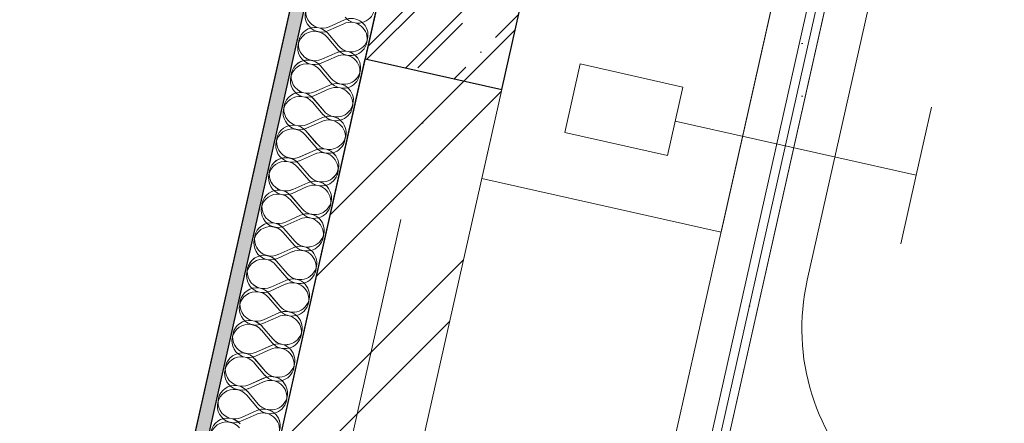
# Model space of a CAD drawing. Header units: millimetres. Extents: x -7145531 to -6681560, y 6117368 to 6219355.
# Tile 38 of 144: x -6935932 to -6934527, y 6136061 to 6136637. Entities that reach past the tile are written whole.
import ezdxf
from ezdxf.enums import TextEntityAlignment as Align

# ---------------------------------------------------------------- set-up
doc = ezdxf.new("R2010")
doc.units = ezdxf.units.MM
doc.header["$MEASUREMENT"] = 0
doc.linetypes.add('Штрихпунктирная', pattern=[670.277762, 352.777767, -176.388884, 0, -141.111112])
for name, color, linetype in [('S - квартира_помещение.АР', 7, 'Continuous'), ('S - МОП.АР', 7, 'Continuous'), ('АР-Мебель_Сантехника.АР', 7, 'Continuous'), ('АР-Стены_внешние_.АР', 7, 'Continuous'), ('АР-Стены_Перегородки_межквартирные_200.АР', 7, 'Continuous'), ('АР-Стены_Перегородки_шахты_.АР', 7, 'Continuous'), ('АР-Чертеж-Оси_Осевые размеры.АР', 7, 'Continuous'), ('АР-Чертеж-Размеры.АР', 7, 'Continuous')]:
    doc.layers.add(name, color=color, linetype=linetype)
for name, color, linetype, lineweight in [('АР-Мебель_Сантехника.АР_Ном._пера__101', 252, 'Continuous', 0), ('АР-Стены_внешние_.АР_Ном._пера__1', 7, 'Continuous', 0), ('АР-Стены_Перегородки_межквартирные_200.АР_Ном._пера__1', 7, 'Continuous', 15), ('АР-Стены_Перегородки_шахты_.АР_Ном._пера__1', 7, 'Continuous', 15), ('АР-Чертеж-Оси_Осевые размеры.АР_Ном._пера__120', 7, 'Continuous', 0), ('ИОС-Шахты и отверстия.АР_Ном._пера__1', 7, 'Continuous', 0)]:
    doc.layers.add(name, color=color, linetype=linetype, lineweight=lineweight)
doc.styles.add('РЎР“Р•РќР•Р\xa0Р\x98Р\xa0_РЎРўР\x98Р›Р¬_3', font='GOTHIC.TTF')
doc.dimstyles.new('СГЕНЕРИР_СТИЛЬ__1', dxfattribs={"dimtxt": 150, "dimasz": 237.5, "dimexe": 0.18, "dimexo": 0.0625, "dimgap": 0, "dimtad": 1, "dimdec": 0, "dimzin": 0, "dimdsep": 46, "dimtxsty": 'РЎР“Р•РќР•Р\xa0Р\x98Р\xa0_РЎРўР\x98Р›Р¬_3', "dimblk": 'ARROWHEAD_6', "dimblk1": 'ARROWHEAD_6', "dimblk2": 'ARROWHEAD_6', "dimcen": 0.09, "dimse1": 1, "dimse2": 1, "dimclrd": 7, "dimclre": 7, "dimclrt": 7, "dimazin": 0, "dimtfac": 1, "dimtdec": 4, "dimtmove": 0, "dimatfit": 3, "dimfxl": 1, "dimtolj": 1, "dimtzin": 0, "dimarcsym": 0})
pattern_1 = [(0, (-6566190.34, 6562677.795), (0, 75), [0, -75])]
pattern_2 = [(45, (-6338440.43, 6562625.56), (-111.369318, 111.369318), [0, -105, 0, -157.5]), (110, (-6338090.43, 6562625.56), (148.001588, 53.868173), [0, -77, 0, -133])]

# ---------------------------------------------------------------- blocks, each defined once
blk = doc.blocks.new('Ванна 23[41]_8', base_point=(-7161572.4, 6137906.4))
at = {"layer": 'АР-Мебель_Сантехника.АР_Ном._пера__101', "color": 252, "linetype": 'Continuous', "lineweight": 0, "flags": 128}
blk.add_lwpolyline([(-7162304.2, 6138070.8), (-7162698.6, 6136314.5), (-7161966.9, 6136150.2), (-7161572.4, 6137906.4)], close=True, dxfattribs=at)
blk.add_lwpolyline([(-7161677, 6137714.7, 0.414214), (-7161790.5, 6137893.9), (-7162112.4, 6137966.2, 0.414214), (-7162291.7, 6137852.7), (-7162557.9, 6136667.3, 1), (-7161943.2, 6136529.2)], format="xyb", close=True, dxfattribs=at)
blk = doc.blocks.new('Стена_92_8', base_point=(-7162336.6, 6138154.9))
at = {"layer": 'АР-Стены_Перегородки_шахты_.АР', "linetype": 'Continuous', "lineweight": 0, "true_color": 0x000000}
h = blk.add_hatch(dxfattribs=at)
h.set_pattern_fill('ШТУКАТУРКА__ГИПС_03_0008', color=18, style=0, pattern_type=2)
h.set_pattern_definition(pattern_1)
h.paths.add_polyline_path([(-7162325.9, 6138088.5), (-7162723.8, 6136316.8), (-7162711.3, 6136315.7), (-7162313.7, 6138085.7)])
h = blk.add_hatch(dxfattribs=at)
h.set_pattern_fill('ШТУКАТУРКА__ГИПС_03_0008', color=18, style=0, pattern_type=2)
h.set_pattern_definition(pattern_1)
h.paths.add_polyline_path([(-7162316.5, 6138073.5), (-7162711.3, 6136315.7), (-7162698.7, 6136314.5), (-7162304.3, 6138070.8)])
at = {"layer": 'АР-Стены_Перегородки_шахты_.АР_Ном._пера__1', "color": 7, "linetype": 'Continuous', "lineweight": 0}
for p, q in [((-7162723.8, 6136316.8), (-7162323.2, 6138100.7)), ((-7162711.3, 6136315.7), (-7162313.7, 6138085.7))]:
    blk.add_line(p, q, dxfattribs=at)
at = {"layer": 'АР-Стены_Перегородки_шахты_.АР_Ном._пера__1', "color": 7, "linetype": 'Continuous', "lineweight": 0, "flags": 128}
for points in [[(-7162361, 6138160.4), (-7162774.1, 6136321.2)], [(-7162698.7, 6136314.5), (-7162304.3, 6138070.8)]]:
    blk.add_lwpolyline(points, dxfattribs=at)
blk = doc.blocks.new('Стена_152_8', base_point=(-7163091.4, 6136961.4))
at = {"layer": 'АР-Стены_внешние_.АР', "linetype": 'Continuous', "lineweight": 0, "true_color": 0x000000}
h = blk.add_hatch(dxfattribs=at)
h.set_pattern_fill('БЛОКИ_БЕТОННЫЕ_ЭФФЕКТИВН_71', color=18, style=0, pattern_type=2)
h.set_pattern_definition([(45, (-6566190.34, 6562677.8), (-127.279217, 127.279217), [])])
h.paths.add_polyline_path([(-7163189, 6136983.4), (-7163310.6, 6136441.7), (-7163115.5, 6136397.9), (-7162993.8, 6136939.5)])
at = {"layer": 'АР-Стены_внешние_.АР_Ном._пера__1', "color": 7, "linetype": 'Continuous', "lineweight": 15, "flags": 128}
for points in [[(-7163189, 6136983.4), (-7163310.6, 6136441.7)], [(-7162993.8, 6136939.5), (-7163189, 6136983.4)], [(-7163115.5, 6136397.9), (-7162993.8, 6136939.5)]]:
    blk.add_lwpolyline(points, dxfattribs=at)
blk = doc.blocks.new('*X424', base_point=(-6566190.3, 6562677.8))
at = {"layer": 'АР-Стены_внешние_.АР_Ном._пера__1', "color": 7, "linetype": 'Continuous', "lineweight": 0}
for p, q in [((-7163240, 6137029), (-7163218.3, 6137038.7)), ((-7163242.1, 6137019.7), (-7163226.6, 6137001.6)), ((-7163250.5, 6136982.5), (-7163228.7, 6136992.3)), ((-7163252.5, 6136973.2), (-7163237.1, 6136955.1)), ((-7163260.9, 6136936), (-7163239.2, 6136945.8)), ((-7163263, 6136926.8), (-7163247.5, 6136908.6)), ((-7163271.3, 6136889.6), (-7163249.6, 6136899.4)), ((-7163273.4, 6136880.3), (-7163258, 6136862.2)), ((-7163281.8, 6136843.1), (-7163260, 6136852.9)), ((-7163283.8, 6136833.8), (-7163268.4, 6136815.7)), ((-7163292.2, 6136796.7), (-7163270.5, 6136806.4)), ((-7163294.3, 6136787.4), (-7163278.8, 6136769.3)), ((-7163302.6, 6136750.2), (-7163280.9, 6136760)), ((-7163304.7, 6136740.9), (-7163289.3, 6136722.8)), ((-7163313.1, 6136703.7), (-7163291.3, 6136713.5)), ((-7163315.1, 6136694.4), (-7163299.7, 6136676.3)), ((-7163323.5, 6136657.3), (-7163301.8, 6136667)), ((-7163325.6, 6136648), (-7163310.1, 6136629.9)), ((-7163333.9, 6136610.8), (-7163312.2, 6136620.6)), ((-7163336, 6136601.5), (-7163320.6, 6136583.4)), ((-7163344.4, 6136564.4), (-7163322.7, 6136574.1)), ((-7163346.5, 6136555.1), (-7163331, 6136537)), ((-7163354.8, 6136517.9), (-7163333.1, 6136527.7)), ((-7163356.9, 6136508.6), (-7163341.4, 6136490.5)), ((-7163365.2, 6136471.4), (-7163343.5, 6136481.2))]:
    blk.add_line(p, q, dxfattribs=at)
for centre, start, end in [((-7163249.8, 6137050.7), 40.4718, 294.2116), ((-7163208.5, 6137017), 347.3417, 114.2116), ((-7163260.2, 6137004.2), 40.4718, 294.2116), ((-7163208.5, 6137017), 220.4718, 347.3417), ((-7163219, 6136970.6), 347.3417, 114.2116), ((-7163270.6, 6136957.8), 40.4718, 294.2116), ((-7163219, 6136970.6), 220.4718, 347.3417), ((-7163229.4, 6136924.1), 347.3417, 114.2116), ((-7163281.1, 6136911.3), 40.4718, 294.2116), ((-7163229.4, 6136924.1), 220.4718, 347.3417), ((-7163239.8, 6136877.6), 347.3417, 114.2116), ((-7163291.5, 6136864.8), 40.4718, 294.2116), ((-7163239.8, 6136877.6), 220.4718, 347.3417), ((-7163250.3, 6136831.2), 347.3417, 114.2116), ((-7163302, 6136818.4), 40.4718, 294.2116), ((-7163250.3, 6136831.2), 220.4718, 347.3417), ((-7163260.7, 6136784.7), 347.3417, 114.2116), ((-7163312.4, 6136771.9), 40.4718, 294.2116), ((-7163260.7, 6136784.7), 220.4718, 347.3417), ((-7163271.1, 6136738.3), 347.3417, 114.2116), ((-7163322.8, 6136725.5), 40.4718, 294.2116), ((-7163271.1, 6136738.3), 220.4718, 347.3417), ((-7163281.6, 6136691.8), 347.3417, 114.2116), ((-7163333.3, 6136679), 40.4718, 294.2116), ((-7163281.6, 6136691.8), 220.4718, 347.3417), ((-7163343.7, 6136632.5), 40.4718, 294.2116), ((-7163292, 6136645.3), 347.3417, 114.2116), ((-7163292, 6136645.3), 220.4718, 347.3417), ((-7163302.5, 6136598.9), 347.3417, 114.2116), ((-7163354.1, 6136586.1), 40.4718, 294.2116), ((-7163302.5, 6136598.9), 220.4718, 347.3417), ((-7163312.9, 6136552.4), 347.3417, 114.2116), ((-7163364.6, 6136539.6), 40.4718, 294.2116), ((-7163312.9, 6136552.4), 220.4718, 347.3417), ((-7163323.3, 6136505.9), 347.3417, 114.2116), ((-7163375, 6136493.1), 40.4718, 294.2116), ((-7163323.3, 6136505.9), 220.4718, 347.3417), ((-7163333.8, 6136459.5), 347.3417, 114.2116), ((-7163385.4, 6136446.7), 40.4718, 294.2116)]:
    blk.add_arc(centre, 23.8, start, end, dxfattribs=at)
blk = doc.blocks.new('Стена_163_8', base_point=(-7164340.2, 6132132.6))
at = {"layer": 'АР-Стены_внешние_.АР', "linetype": 'Continuous', "lineweight": 0, "true_color": 0x000000}
h = blk.add_hatch(dxfattribs=at)
h.set_pattern_fill('ШТУКАТУРКА__ГИПС_01_0008', color=18, style=0, pattern_type=2)
h.set_pattern_definition([(45, (-6566190.34, 6563027.8), (-111.369318, 111.369318), [0, -105, 0, -157.5]), (110, (-6565840.34, 6563027.8), (148.001588, 53.868173), [0, -77, 0, -133])])
h.paths.add_polyline_path([(-7161215.8, 6146317.8), (-7164394.4, 6132165.3), (-7164374.8, 6132160.9), (-7161196.3, 6146313.5)])
at = {"layer": 'АР-Стены_внешние_.АР_Ном._пера__1', "color": 7, "linetype": 'Continuous', "lineweight": 0}
blk.add_line((-7161196.3, 6146313.5), (-7164374.8, 6132160.9), dxfattribs=at)
at = {"layer": 'АР-Стены_внешние_.АР_Ном._пера__1', "color": 7, "linetype": 'Continuous', "lineweight": 0, "flags": 128}
for points in [[(-7161215.8, 6146317.8), (-7164394.4, 6132165.3)], [(-7164277.3, 6132139), (-7161098.7, 6146291.6)]]:
    blk.add_lwpolyline(points, dxfattribs=at)
at = {"layer": 'АР-Стены_внешние_.АР', "color": 7, "lineweight": 0}
blk.add_blockref('*X424', (-6566190.3, 6562677.8), dxfattribs=at)
blk = doc.blocks.new('Стандартный Маркер Сетки[63]_8', base_point=(-7160680.9, 6147693.7))
at = {"layer": 'АР-Чертеж-Оси_Осевые размеры.АР_Ном._пера__120', "color": 7, "linetype": 'Штрихпунктирная', "lineweight": 0}
blk.add_line((-7160787.5, 6147219.2), (-7165571.2, 6125919.8), dxfattribs=at)
at = {"layer": 'АР-Чертеж-Оси_Осевые размеры.АР_Ном._пера__120', "color": 7, "lineweight": 0, "style": 'РЎР“Р•РќР•Р\xa0Р\x98Р\xa0_РЎРўР\x98Р›Р¬_3'}
blk.add_attdef('AC_MarkerText_1', text='', height=350, rotation=347.3417, dxfattribs=at).set_placement((-7165717.5, 6125138.4), align=Align.TOP_CENTER)
blk = doc.blocks.new('Стандартный Маркер Сетки[83]_8', base_point=(-7160680.9, 6147693.7))
at = {"layer": 'АР-Чертеж-Оси_Осевые размеры.АР_Ном._пера__120', "color": 7, "linetype": 'Штрихпунктирная', "lineweight": 0}
blk.add_line((-7160787.5, 6147219.2), (-7165571.2, 6125919.8), dxfattribs=at)
at = {"layer": 'АР-Чертеж-Оси_Осевые размеры.АР_Ном._пера__120', "color": 7, "lineweight": 0, "style": 'РЎР“Р•РќР•Р\xa0Р\x98Р\xa0_РЎРўР\x98Р›Р¬_3'}
blk.add_attdef('AC_MarkerText_1', text='', height=350, rotation=347.3417, dxfattribs=at).set_placement((-7165717.5, 6125138.4), align=Align.TOP_CENTER)
blk = doc.blocks.new('ARROWHEAD_6')
at = {"color": 0, "linetype": 'Continuous', "lineweight": 0}
for p, q in [((-0.5, -0.5), (0.5, 0.5)), ((0, 0), (-1, 0))]:
    blk.add_line(p, q, dxfattribs=at)
blk = doc.blocks.new('*D570', base_point=(-6566190.3, 6562677.8))
at = {"layer": 'Defpoints', "color": 0, "linetype": 'Continuous', "transparency": 16777216}
for p in [(-6932504.8, 6137187.7), (-6934751.6, 6136790.4), (-6932629.1, 6136634.2)]:
    blk.add_point(p, dxfattribs=at)
at = {"layer": 'АР-Чертеж-Размеры.АР', "color": 7, "linetype": 'Continuous', "lineweight": -2, "transparency": 16777216}
for p, q in [((-6934451.3, 6137043.5), (-6933881.3, 6136915.4)), ((-6932860.8, 6136686.2), (-6933444.6, 6136817.3))]:
    blk.add_line(p, q, dxfattribs=at)
at = {"layer": 'АР-Чертеж-Размеры.АР', "color": 7, "linetype": 'Continuous', "lineweight": -2, "transparency": 16777216, "xscale": 237.5, "yscale": 237.5, "zscale": 237.5}
for p, rotation in [((-6934683.1, 6137095.5), 167.3418254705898), ((-6932629.1, 6136634.2), 347.3418254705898)]:
    blk.add_blockref('ARROWHEAD_6', p, dxfattribs=dict(at, rotation=rotation))
at = {"layer": 'АР-Чертеж-Размеры.АР', "color": 7, "linetype": 'Continuous', "lineweight": 0, "transparency": 16777216, "insert": (-6933662.9, 6136866.4), "char_height": 150, "attachment_point": 5, "rotation": 347.3418, "style": 'РЎР“Р•РќР•Р\xa0Р\x98Р\xa0_РЎРўР\x98Р›Р¬_3'}
blk.add_mtext('\\A1;2105', dxfattribs=at)
blk = doc.blocks.new('Стена_175_8', base_point=(-7163091.3, 6136961.4))
at = {"layer": 'АР-Стены_внешние_.АР', "linetype": 'Continuous', "lineweight": 0, "true_color": 0x000000}
h = blk.add_hatch(dxfattribs=at)
h.set_pattern_fill('ЖЕЛЕЗОБЕТОН__PROJECT__0008', color=18, style=0, pattern_type=2)
h.set_pattern_definition([(45, (-6566190.34, 6562677.8), (-84.852814, 84.852814), []), (45, (-6566232.77, 6562720.22), (-84.852814, 84.852814), [90, -30, 0, -30])])
h.paths.add_polyline_path([(-7162993.8, 6136939.5), (-7162447.1, 6139373.8), (-7162642.2, 6139417.6), (-7163188.9, 6136983.3)])
at = {"layer": 'АР-Стены_внешние_.АР_Ном._пера__1', "color": 7, "linetype": 'Continuous', "lineweight": 30, "flags": 128}
for points in [[(-7162642.2, 6139417.6), (-7163188.9, 6136983.3)], [(-7162993.8, 6136939.5), (-7162447.1, 6139373.8)], [(-7163188.9, 6136983.3), (-7162993.8, 6136939.5)]]:
    blk.add_lwpolyline(points, dxfattribs=at)
blk = doc.blocks.new('Стена_257_3', base_point=(-6935341.5, 6136559.2))
at = {"layer": 'АР-Стены_внешние_.АР', "linetype": 'Continuous', "lineweight": 0, "true_color": 0x000000}
h = blk.add_hatch(dxfattribs=at)
h.set_pattern_fill('БЛОКИ_БЕТОННЫЕ_ЭФФЕКТИВН_7A', color=18, style=0, pattern_type=2)
h.set_pattern_definition([(45, (-6338440.43, 6562275.56), (-127.279217, 127.279217), [])])
h.paths.add_polyline_path([(-6935439.1, 6136581.1), (-6935560.7, 6136039.5), (-6935365.6, 6135995.7), (-6935243.9, 6136537.3)])
at = {"layer": 'АР-Стены_внешние_.АР_Ном._пера__1', "color": 7, "linetype": 'Continuous', "lineweight": 15, "flags": 128}
for points in [[(-6935439.1, 6136581.1), (-6935560.7, 6136039.5)], [(-6935243.9, 6136537.3), (-6935439.1, 6136581.1)], [(-6935365.6, 6135995.7), (-6935243.9, 6136537.3)]]:
    blk.add_lwpolyline(points, dxfattribs=at)
blk = doc.blocks.new('*X873', base_point=(-6338440.4, 6562275.6))
at = {"layer": 'АР-Стены_Перегородки_межквартирные_200.АР_Ном._пера__1', "color": 7, "linetype": 'Continuous', "lineweight": 0}
for p, q in [((-6935491.1, 6136621.2), (-6935469.3, 6136631)), ((-6935493.1, 6136611.9), (-6935477.7, 6136593.8)), ((-6935501.5, 6136574.8), (-6935479.8, 6136584.5)), ((-6935503.6, 6136565.5), (-6935488.1, 6136547.4)), ((-6935511.9, 6136528.3), (-6935490.2, 6136538.1)), ((-6935514, 6136519), (-6935498.6, 6136500.9)), ((-6935522.4, 6136481.8), (-6935500.6, 6136491.6)), ((-6935524.4, 6136472.5), (-6935509, 6136454.4)), ((-6935532.8, 6136435.4), (-6935511.1, 6136445.1)), ((-6935534.9, 6136426.1), (-6935519.4, 6136408)), ((-6935543.2, 6136388.9), (-6935521.5, 6136398.7)), ((-6935545.3, 6136379.6), (-6935529.9, 6136361.5)), ((-6935553.7, 6136342.5), (-6935531.9, 6136352.2)), ((-6935555.7, 6136333.2), (-6935540.3, 6136315.1)), ((-6935564.1, 6136296), (-6935542.4, 6136305.8)), ((-6935566.2, 6136286.7), (-6935550.7, 6136268.6)), ((-6935574.5, 6136249.5), (-6935552.8, 6136259.3)), ((-6935576.6, 6136240.2), (-6935561.2, 6136222.1)), ((-6935585, 6136203.1), (-6935563.2, 6136212.8)), ((-6935587, 6136193.8), (-6935571.6, 6136175.7)), ((-6935595.4, 6136156.6), (-6935573.7, 6136166.4)), ((-6935597.5, 6136147.3), (-6935582, 6136129.2)), ((-6935605.8, 6136110.1), (-6935584.1, 6136119.9)), ((-6935607.9, 6136100.9), (-6935592.5, 6136082.7)), ((-6935616.3, 6136063.7), (-6935594.6, 6136073.5))]:
    blk.add_line(p, q, dxfattribs=at)
for centre, start, end in [((-6935500.8, 6136642.9), 40.4725, 294.2123), ((-6935449.1, 6136655.7), 220.4725, 347.3424), ((-6935459.6, 6136609.3), 347.3424, 114.2123), ((-6935511.3, 6136596.5), 40.4725, 294.2123), ((-6935459.6, 6136609.3), 220.4725, 347.3424), ((-6935470, 6136562.8), 347.3424, 114.2123), ((-6935521.7, 6136550), 40.4725, 294.2123), ((-6935470, 6136562.8), 220.4725, 347.3424), ((-6935480.4, 6136516.4), 347.3424, 114.2123), ((-6935532.1, 6136503.6), 40.4725, 294.2123), ((-6935480.4, 6136516.4), 220.4725, 347.3424), ((-6935490.9, 6136469.9), 347.3424, 114.2123), ((-6935542.6, 6136457.1), 40.4725, 294.2123), ((-6935490.9, 6136469.9), 220.4725, 347.3424), ((-6935501.3, 6136423.4), 347.3424, 114.2123), ((-6935553, 6136410.6), 40.4725, 294.2123), ((-6935501.3, 6136423.4), 220.4725, 347.3424), ((-6935511.7, 6136377), 347.3424, 114.2123), ((-6935563.4, 6136364.2), 40.4725, 294.2123), ((-6935511.7, 6136377), 220.4725, 347.3424), ((-6935522.2, 6136330.5), 347.3424, 114.2123), ((-6935573.9, 6136317.7), 40.4725, 294.2123), ((-6935522.2, 6136330.5), 220.4725, 347.3424), ((-6935532.6, 6136284), 347.3424, 114.2123), ((-6935584.3, 6136271.2), 40.4725, 294.2123), ((-6935532.6, 6136284), 220.4725, 347.3424), ((-6935594.7, 6136224.8), 40.4725, 294.2123), ((-6935543, 6136237.6), 347.3424, 114.2123), ((-6935543, 6136237.6), 220.4725, 347.3424), ((-6935553.5, 6136191.1), 347.3424, 114.2123), ((-6935605.2, 6136178.3), 40.4725, 294.2123), ((-6935553.5, 6136191.1), 220.4725, 347.3424), ((-6935563.9, 6136144.7), 347.3424, 114.2123), ((-6935615.6, 6136131.9), 40.4725, 294.2123), ((-6935563.9, 6136144.7), 220.4725, 347.3424), ((-6935626, 6136085.4), 40.4725, 294.2123), ((-6935574.4, 6136098.2), 347.3424, 114.2123), ((-6935574.4, 6136098.2), 220.4725, 347.3424), ((-6935584.8, 6136051.7), 347.3424, 114.2123), ((-6935636.5, 6136038.9), 40.4725, 294.2123)]:
    blk.add_arc(centre, 23.8, start, end, dxfattribs=at)
blk = doc.blocks.new('Стена_258_3', base_point=(-6933461.3, 6145935.1))
at = {"layer": 'АР-Стены_Перегородки_межквартирные_200.АР', "linetype": 'Continuous', "lineweight": 0, "true_color": 0x000000}
h = blk.add_hatch(dxfattribs=at)
h.set_pattern_fill('ШТУКАТУРКА__ГИПС_01_0003', color=18, style=0, pattern_type=2)
h.set_pattern_definition(pattern_2)
h.paths.add_polyline_path([(-6933465.7, 6145915.6), (-6936644.1, 6131763), (-6936624.6, 6131758.6), (-6933446.2, 6145911.2)])
at = {"layer": 'АР-Стены_Перегородки_межквартирные_200.АР_Ном._пера__1', "color": 7, "linetype": 'Continuous', "lineweight": 0}
blk.add_line((-6933446.2, 6145911.2), (-6936624.6, 6131758.6), dxfattribs=at)
at = {"layer": 'АР-Стены_Перегородки_межквартирные_200.АР_Ном._пера__1', "color": 7, "linetype": 'Continuous', "lineweight": 0, "flags": 128}
for points in [[(-6933465.7, 6145915.6), (-6936644.1, 6131763)], [(-6936527, 6131736.7), (-6933348.6, 6145889.3)]]:
    blk.add_lwpolyline(points, dxfattribs=at)
at = {"layer": 'АР-Стены_Перегородки_межквартирные_200.АР', "color": 7, "lineweight": 0}
blk.add_blockref('*X873', (-6338440.4, 6562275.6), dxfattribs=at)
blk = doc.blocks.new('*X876', base_point=(-6338440.4, 6562275.6))
at = {"layer": 'АР-Стены_внешние_.АР_Ном._пера__1', "color": 7, "linetype": 'Continuous', "lineweight": 0}
for p, q in [((-6935490.1, 6136626.7), (-6935468.4, 6136636.5)), ((-6935492.2, 6136617.4), (-6935476.7, 6136599.3)), ((-6935500.5, 6136580.3), (-6935478.8, 6136590)), ((-6935502.6, 6136571), (-6935487.2, 6136552.9)), ((-6935511, 6136533.8), (-6935489.3, 6136543.6)), ((-6935513.1, 6136524.5), (-6935497.6, 6136506.4)), ((-6935521.4, 6136487.3), (-6935499.7, 6136497.1)), ((-6935523.5, 6136478.1), (-6935508, 6136459.9)), ((-6935531.8, 6136440.9), (-6935510.1, 6136450.7)), ((-6935533.9, 6136431.6), (-6935518.5, 6136413.5)), ((-6935542.3, 6136394.4), (-6935520.6, 6136404.2)), ((-6935544.4, 6136385.1), (-6935528.9, 6136367)), ((-6935552.7, 6136348), (-6935531, 6136357.7)), ((-6935554.8, 6136338.7), (-6935539.3, 6136320.6)), ((-6935563.1, 6136301.5), (-6935541.4, 6136311.3)), ((-6935565.2, 6136292.2), (-6935549.8, 6136274.1)), ((-6935573.6, 6136255), (-6935551.9, 6136264.8)), ((-6935575.7, 6136245.7), (-6935560.2, 6136227.6)), ((-6935584, 6136208.6), (-6935562.3, 6136218.3)), ((-6935586.1, 6136199.3), (-6935570.7, 6136181.2)), ((-6935594.5, 6136162.1), (-6935572.7, 6136171.9)), ((-6935596.5, 6136152.8), (-6935581.1, 6136134.7)), ((-6935604.9, 6136115.7), (-6935583.2, 6136125.4)), ((-6935607, 6136106.4), (-6935591.5, 6136088.2)), ((-6935615.3, 6136069.2), (-6935593.6, 6136079))]:
    blk.add_line(p, q, dxfattribs=at)
for centre, start, end in [((-6935499.9, 6136648.4), 40.4718, 294.2116), ((-6935458.6, 6136614.8), 347.3417, 114.2116), ((-6935510.3, 6136602), 40.4718, 294.2116), ((-6935458.6, 6136614.8), 220.4718, 347.3417), ((-6935469.1, 6136568.3), 347.3417, 114.2116), ((-6935520.7, 6136555.5), 40.4718, 294.2116), ((-6935469.1, 6136568.3), 220.4718, 347.3417), ((-6935479.5, 6136521.9), 347.3417, 114.2116), ((-6935531.2, 6136509.1), 40.4718, 294.2116), ((-6935479.5, 6136521.9), 220.4718, 347.3417), ((-6935489.9, 6136475.4), 347.3417, 114.2116), ((-6935541.6, 6136462.6), 40.4718, 294.2116), ((-6935489.9, 6136475.4), 220.4718, 347.3417), ((-6935500.4, 6136428.9), 347.3417, 114.2116), ((-6935552, 6136416.1), 40.4718, 294.2116), ((-6935500.4, 6136428.9), 220.4718, 347.3417), ((-6935510.8, 6136382.5), 347.3417, 114.2116), ((-6935562.5, 6136369.7), 40.4718, 294.2116), ((-6935510.8, 6136382.5), 220.4718, 347.3417), ((-6935572.9, 6136323.2), 40.4718, 294.2116), ((-6935521.2, 6136336), 347.3417, 114.2116), ((-6935521.2, 6136336), 220.4718, 347.3417), ((-6935531.7, 6136289.6), 347.3417, 114.2116), ((-6935583.3, 6136276.8), 40.4718, 294.2116), ((-6935531.7, 6136289.6), 220.4718, 347.3417), ((-6935542.1, 6136243.1), 347.3417, 114.2116), ((-6935593.8, 6136230.3), 40.4718, 294.2116), ((-6935542.1, 6136243.1), 220.4718, 347.3417), ((-6935604.2, 6136183.8), 40.4718, 294.2116), ((-6935552.5, 6136196.6), 347.3417, 114.2116), ((-6935552.5, 6136196.6), 220.4718, 347.3417), ((-6935563, 6136150.2), 347.3417, 114.2116), ((-6935614.7, 6136137.4), 40.4718, 294.2116), ((-6935563, 6136150.2), 220.4718, 347.3417), ((-6935573.4, 6136103.7), 347.3417, 114.2116), ((-6935625.1, 6136090.9), 40.4718, 294.2116), ((-6935573.4, 6136103.7), 220.4718, 347.3417), ((-6935583.8, 6136057.2), 347.3417, 114.2116), ((-6935635.5, 6136044.4), 40.4718, 294.2116)]:
    blk.add_arc(centre, 23.8, start, end, dxfattribs=at)
blk = doc.blocks.new('Стена_259_3', base_point=(-6936590.3, 6131730.4))
at = {"layer": 'АР-Стены_внешние_.АР', "linetype": 'Continuous', "lineweight": 0, "true_color": 0x000000}
h = blk.add_hatch(dxfattribs=at)
h.set_pattern_fill('ШТУКАТУРКА__ГИПС_01_0003', color=18, style=0, pattern_type=2)
h.set_pattern_definition(pattern_2)
h.paths.add_polyline_path([(-6933465.9, 6145915.6), (-6936644.4, 6131763), (-6936624.9, 6131758.7), (-6933446.3, 6145911.2)])
at = {"layer": 'АР-Стены_внешние_.АР_Ном._пера__1', "color": 7, "linetype": 'Continuous', "lineweight": 0}
blk.add_line((-6933446.3, 6145911.2), (-6936624.9, 6131758.7), dxfattribs=at)
at = {"layer": 'АР-Стены_внешние_.АР_Ном._пера__1', "color": 7, "linetype": 'Continuous', "lineweight": 0, "flags": 128}
for points in [[(-6933465.9, 6145915.6), (-6936644.4, 6131763)], [(-6936527.4, 6131736.7), (-6933348.8, 6145889.3)]]:
    blk.add_lwpolyline(points, dxfattribs=at)
at = {"layer": 'АР-Стены_внешние_.АР', "color": 7, "lineweight": 0}
blk.add_blockref('*X876', (-6338440.4, 6562275.6), dxfattribs=at)
blk = doc.blocks.new('Стандартный Маркер Сетки[130]_3', base_point=(-6932931, 6147291.5))
at = {"layer": 'АР-Чертеж-Оси_Осевые размеры.АР_Ном._пера__120', "color": 7, "linetype": 'Штрихпунктирная', "lineweight": 0}
blk.add_line((-6933037.6, 6146816.9), (-6937821.3, 6125517.5), dxfattribs=at)
at = {"layer": 'АР-Чертеж-Оси_Осевые размеры.АР_Ном._пера__120', "color": 7, "lineweight": 0, "style": 'РЎР“Р•РќР•Р\xa0Р\x98Р\xa0_РЎРўР\x98Р›Р¬_3'}
blk.add_attdef('AC_MarkerText_1', text='', height=350, rotation=347.3417, dxfattribs=at).set_placement((-6937967.6, 6124736.2), align=Align.TOP_CENTER)
blk = doc.blocks.new('Стандартный Маркер Сетки[143]_3', base_point=(-6932931, 6147291.5))
at = {"layer": 'АР-Чертеж-Оси_Осевые размеры.АР_Ном._пера__120', "color": 7, "linetype": 'Штрихпунктирная', "lineweight": 0}
blk.add_line((-6933037.6, 6146816.9), (-6937821.3, 6125517.5), dxfattribs=at)
at = {"layer": 'АР-Чертеж-Оси_Осевые размеры.АР_Ном._пера__120', "color": 7, "lineweight": 0, "style": 'РЎР“Р•РќР•Р\xa0Р\x98Р\xa0_РЎРўР\x98Р›Р¬_3'}
blk.add_attdef('AC_MarkerText_1', text='', height=350, rotation=347.3417, dxfattribs=at).set_placement((-6937967.6, 6124736.2), align=Align.TOP_CENTER)
blk = doc.blocks.new('Стена_269_3', base_point=(-6935341.4, 6136559.2))
at = {"layer": 'АР-Стены_внешние_.АР', "linetype": 'Continuous', "lineweight": 0, "true_color": 0x000000}
h = blk.add_hatch(dxfattribs=at)
h.set_pattern_fill('ЖЕЛЕЗОБЕТОН__PROJECT__0003', color=18, style=0, pattern_type=2)
h.set_pattern_definition([(45, (-6338440.43, 6562275.56), (-84.852814, 84.852814), []), (45, (-6338482.86, 6562317.98), (-84.852814, 84.852814), [90, -30, 0, -30])])
h.paths.add_polyline_path([(-6935243.9, 6136537.3), (-6934697.2, 6138971.5), (-6934892.3, 6139015.3), (-6935439, 6136581.1)])
at = {"layer": 'АР-Стены_внешние_.АР_Ном._пера__1', "color": 7, "linetype": 'Continuous', "lineweight": 30, "flags": 128}
for points in [[(-6934892.3, 6139015.3), (-6935439, 6136581.1)], [(-6935243.9, 6136537.3), (-6934697.2, 6138971.5)], [(-6935439, 6136581.1), (-6935243.9, 6136537.3)]]:
    blk.add_lwpolyline(points, dxfattribs=at)

msp = doc.modelspace()

# ---------------------------------------------------------------- linework, layer by layer
at = {"layer": 'S - квартира_помещение.АР', "color": 254, "linetype": 'Continuous', "lineweight": 0, "true_color": 0xd8d8d8, "flags": 128}
msp.add_lwpolyline([(-6934948.8, 6135912.3), (-6932894.8, 6135451), (-6932500.4, 6137207.3), (-6934554.4, 6137668.6), (-6934720.9, 6136927)], close=True, dxfattribs=at)
at = {"layer": 'S - МОП.АР', "color": 254, "linetype": 'Continuous', "lineweight": 0, "true_color": 0xd1c7d6, "flags": 128}
msp.add_lwpolyline([(-6954335.9, 6152155.6), (-6957846.3, 6136524.6), (-6950519, 6134879), (-6950271.3, 6135981.7), (-6950027.1, 6135926.9), (-6950274.8, 6134824.2), (-6946937.8, 6134074.8), (-6936644.3, 6131762.8), (-6933465.7, 6145915.6)], dxfattribs=at)
at = {"layer": 'ИОС-Шахты и отверстия.АР_Ном._пера__1', "color": 7, "linetype": 'Continuous', "lineweight": 0}
for points in [[(-6934540.9, 6138070.4), (-6934931, 6136333.7), (-6935272.4, 6136410.4), (-6934882.3, 6138147)], [(-6934985.6, 6136540.7), (-6935007.5, 6136443.2), (-6935153.9, 6136476), (-6935132, 6136573.6)]]:
    msp.add_lwpolyline(points, close=True, dxfattribs=at)
for points in [[(-6934652.5, 6136414.7), (-6934630.6, 6136512.2)], [(-6934996.6, 6136491.9), (-6934652.5, 6136414.7)], [(-6934652.5, 6136414.7), (-6934674.4, 6136317.1)]]:
    msp.add_lwpolyline(points, dxfattribs=at)

# ---------------------------------------------------------------- block references
at = {"layer": 'АР-Мебель_Сантехника.АР', "color": 252, "linetype": 'Continuous', "lineweight": 0}
msp.add_blockref('Ванна 23[41]_8', (-6933822.5, 6137504.2), dxfattribs=at)
at = {"layer": 'АР-Стены_внешние_.АР', "color": 7, "lineweight": 0}
for name, p in [('Стена_163_8', (-6936590.3, 6131730.4)), ('Стена_259_3', (-6936590.3, 6131730.4)), ('Стена_175_8', (-6935341.4, 6136559.2)), ('Стена_269_3', (-6935341.4, 6136559.2)), ('Стена_152_8', (-6935341.5, 6136559.2)), ('Стена_257_3', (-6935341.5, 6136559.2))]:
    msp.add_blockref(name, p, dxfattribs=at)
at = {"layer": 'АР-Стены_Перегородки_межквартирные_200.АР', "color": 7, "lineweight": 0}
msp.add_blockref('Стена_258_3', (-6933461.3, 6145935.1), dxfattribs=at)
at = {"layer": 'АР-Стены_Перегородки_шахты_.АР', "color": 7, "lineweight": 0}
msp.add_blockref('Стена_92_8', (-6934586.7, 6137752.7), dxfattribs=at)
at = {"layer": 'АР-Чертеж-Оси_Осевые размеры.АР', "color": 8, "linetype": 'Continuous', "lineweight": 15}
for name in ['Стандартный Маркер Сетки[63]_8', 'Стандартный Маркер Сетки[83]_8', 'Стандартный Маркер Сетки[130]_3', 'Стандартный Маркер Сетки[143]_3']:
    msp.add_blockref(name, (-6932931, 6147291.5), dxfattribs=at)

# ---------------------------------------------------------------- dimensions: what is measured, and where the dimension line sits
at = {"layer": 'АР-Чертеж-Размеры.АР', "color": 7, "linetype": 'Continuous', "lineweight": 0}
dim = msp.add_linear_dim(base=(-6932629.1, 6136634.2), p1=(-6934751.6, 6136790.4), p2=(-6932504.8, 6137187.7), angle=347.3418, dimstyle='СГЕНЕРИР_СТИЛЬ__1', dxfattribs=at)
dim.commit()
dim.dimension.update_dxf_attribs({"geometry": '*D570', "text_midpoint": (-6933662.9, 6136866.4), "dimtype": 160, "text_rotation": 347.3418})

doc.saveas('drawing.dxf')
